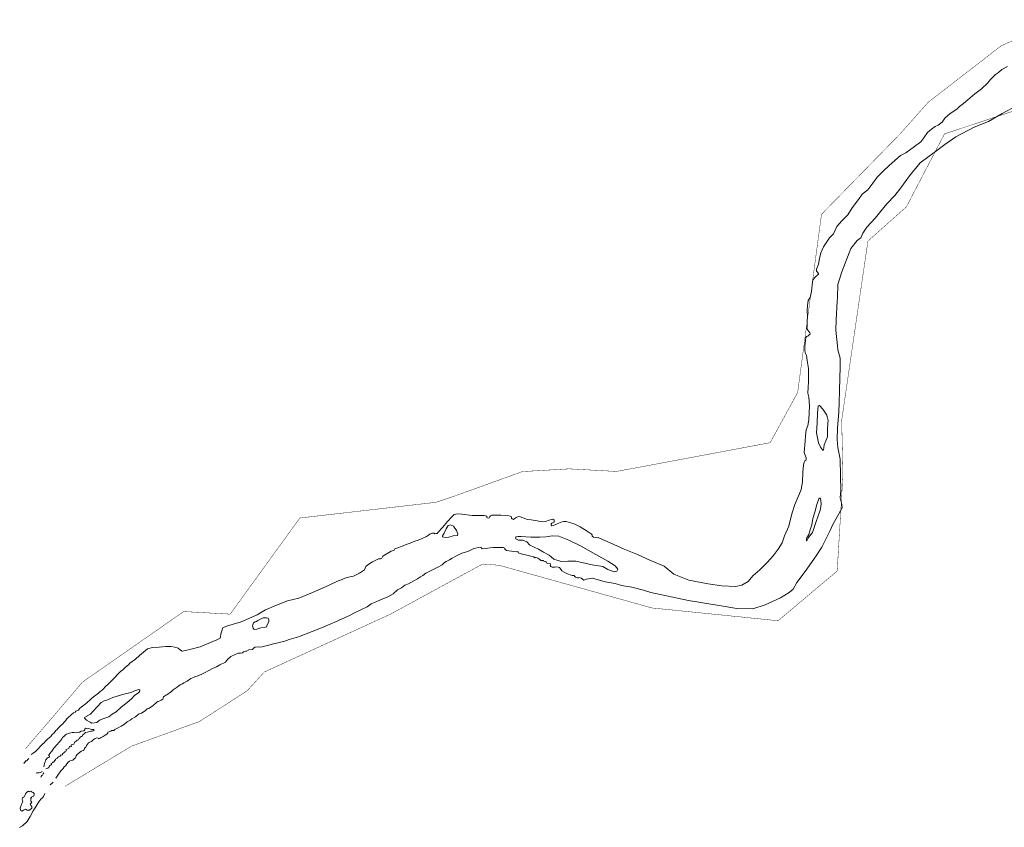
# Model space of a CAD drawing. Header units: metres. Extents: x 347609 to 404409, y 8547781 to 8605413.
# Tile 14 of 40: x 370412 to 371665, y 8559289 to 8560317. Entities that reach past the tile are written whole.
import ezdxf

# ---------------------------------------------------------------- set-up
doc = ezdxf.new("R2010")
doc.units = ezdxf.units.M
doc.layers.add('01. RIO', color=7, linetype='Continuous', lineweight=5, true_color=0x2776bb)
doc.layers.add('PREDIOS INSCRITOS EN LA BASE GRAFICA REGISTRAL (HUAURA) NOMBRE', color=7, linetype='Continuous', true_color=0xfffff0)

# ---------------------------------------------------------------- blocks, each defined once
blk = doc.blocks.new('REIORORI')
at = {"layer": '01. RIO', "color": 152, "lineweight": 15, "true_color": 0x2776bb, "flags": 128}
for points in [[(370427.1, 8559381.7), (370429.3, 8559383.4), (370432.3, 8559385.5), (370436.3, 8559389.3), (370438.4, 8559391.9), (370441.4, 8559394.9), (370444, 8559396.9), (370445.3, 8559398.9), (370447.8, 8559401.5), (370449.9, 8559403), (370451.9, 8559404.7), (370453.8, 8559407.2), (370455.6, 8559409), (370457.5, 8559411.1), (370458.3, 8559412.2), (370459.7, 8559413.3), (370461.4, 8559415.1), (370463.1, 8559417), (370464.6, 8559418.8), (370467.1, 8559420.9), (370468.6, 8559422.6), (370470.5, 8559424.7), (370472.5, 8559427.3), (370474.5, 8559429.1), (370476.6, 8559431.1), (370477.9, 8559432.3), (370480.8, 8559434.7), (370482.9, 8559435.8), (370483.8, 8559437), (370487, 8559438.3), (370488.9, 8559440.6), (370490.2, 8559441.5), (370492.6, 8559443.6), (370495.1, 8559445.5), (370498, 8559448), (370502, 8559451.4), (370503.6, 8559452.9), (370506.2, 8559455.3), (370509.4, 8559457.5), (370512.5, 8559460), (370514.8, 8559461.8), (370517.2, 8559463.9), (370518.9, 8559465.3), (370521.2, 8559468.1), (370525.3, 8559471.9), (370530.4, 8559476.8), (370534.1, 8559480.6), (370536, 8559482.9), (370538.9, 8559485.8), (370541, 8559487.8), (370543.1, 8559489.2), (370547.1, 8559492.9), (370550.8, 8559495.9), (370552.6, 8559497.9), (370559.5, 8559503.1), (370564.8, 8559508), (370575, 8559516.2), (370581.3, 8559518.1), (370589.6, 8559518.4), (370598.3, 8559519.3), (370605, 8559519.5), (370609.7, 8559518.5), (370613.8, 8559517.2), (370616.8, 8559514.7), (370619, 8559513.5), (370623.2, 8559514.2), (370630.5, 8559515.7), (370641.9, 8559519), (370663.2, 8559527.6), (370667.3, 8559530.1), (370668.9, 8559536.5), (370670.9, 8559543), (370675.6, 8559545.3), (370694.2, 8559550.9), (370714.7, 8559559.7), (370724.9, 8559565.8), (370738.9, 8559572.1), (370753, 8559577.5), (370767.5, 8559580.7), (370785.1, 8559588.1), (370806.3, 8559597.6), (370817.4, 8559602.9), (370822.8, 8559604.8), (370826.2, 8559606.4), (370830.7, 8559607.6), (370837.2, 8559608.9), (370844.5, 8559612.8), (370851.2, 8559616.8), (370852.8, 8559621.1), (370855.1, 8559623.4), (370861.1, 8559627.2), (370867.3, 8559630.1), (370869, 8559631), (370871.4, 8559630.8), (370873, 8559631.7), (370873.9, 8559633.4), (370874.4, 8559634.5), (370878.8, 8559636.8), (370885.2, 8559640.8), (370888.8, 8559642.1), (370889.8, 8559643.7), (370893.6, 8559644.9), (370898.2, 8559646.5), (370904.2, 8559649.3), (370909.1, 8559651), (370915, 8559653.6), (370919.5, 8559654.9), (370924.5, 8559656.9), (370929.9, 8559659.3), (370932.4, 8559661), (370934.4, 8559662.4), (370936.7, 8559663.4), (370938.7, 8559663.7), (370939.7, 8559663.6), (370940.5, 8559662.9), (370942.1, 8559663.2), (370943.6, 8559663.3), (370944.8, 8559664.7), (370950.1, 8559670.8), (370956.7, 8559678.6), (370962, 8559684.2), (370965.1, 8559687.3), (370969.3, 8559688.3), (370974.8, 8559687.9), (370988.2, 8559686.2), (370996.1, 8559685.9), (371003.2, 8559686), (371006.7, 8559685.2), (371006.6, 8559683.5), (371008.5, 8559682.7), (371009.7, 8559683.3), (371010.6, 8559684.7), (371011.4, 8559685.8), (371013, 8559686.4), (371016.7, 8559686.7), (371024.7, 8559686.5), (371032.5, 8559685.9), (371036.3, 8559685.4), (371038, 8559684.2), (371038, 8559682.7), (371038.9, 8559681.7), (371040.5, 8559681.1), (371041.6, 8559681.8), (371044.1, 8559683.7), (371047, 8559684.9), (371049.5, 8559684.6), (371051.3, 8559683.4), (371054.3, 8559682.6), (371057.9, 8559680.9), (371063, 8559680.4), (371070.7, 8559679.2), (371077.4, 8559678.1), (371081.2, 8559678.5), (371086.1, 8559680), (371088.8, 8559681.1), (371090.6, 8559681.3), (371092.4, 8559680), (371092.5, 8559678.7), (371092.2, 8559677.7), (371089.6, 8559676.4), (371088.5, 8559675.4), (371088.5, 8559674.4), (371089.3, 8559673.1), (371091.3, 8559673.5), (371093.6, 8559674.3), (371096.4, 8559675.6), (371102.5, 8559677.9), (371104.5, 8559678.6), (371107.6, 8559678.4), (371113.5, 8559676.6), (371118.6, 8559675), (371125.4, 8559671.8), (371134.3, 8559666), (371139.6, 8559662.8), (371140.7, 8559661.6), (371140.9, 8559659.9), (371142.4, 8559658.5), (371144.7, 8559657.9), (371147.1, 8559657.7), (371148.5, 8559658), (371150.1, 8559657.2), (371163.7, 8559651.5), (371181.3, 8559643.4), (371198.4, 8559636.3), (371214, 8559629.4), (371232.4, 8559621.5), (371244.8, 8559611.2), (371263.7, 8559603.6), (371288.4, 8559599), (371305.5, 8559596.4), (371322.9, 8559595.9), (371331, 8559597.4), (371339.4, 8559602), (371345.2, 8559609.1), (371354, 8559617.1), (371364, 8559626.7), (371370.9, 8559634.8), (371377.3, 8559643.3), (371382.3, 8559651.4), (371385.4, 8559660), (371390.8, 8559672.5), (371394.8, 8559688.4), (371398.5, 8559700.3), (371403.8, 8559712.1), (371406.7, 8559719.3), (371408.2, 8559729.1), (371408.9, 8559741.3), (371409.7, 8559750.2), (371410.4, 8559754), (371411.2, 8559755.5), (371412.6, 8559756.4), (371412.9, 8559757.9), (371412.9, 8559759.5), (371412.1, 8559761.6), (371410.4, 8559766.3), (371411.8, 8559780.9), (371412.3, 8559787.5), (371413, 8559795.1), (371415, 8559800.9), (371416.2, 8559808.1), (371417.1, 8559825.7), (371416.6, 8559836.9), (371415.3, 8559841.8), (371415.5, 8559849.7), (371416.1, 8559856.1), (371415.9, 8559873.2), (371414.4, 8559883.3), (371413.6, 8559889.7), (371412.1, 8559892.3), (371411.5, 8559895.9), (371411.5, 8559901.9), (371412.7, 8559912.8), (371413.3, 8559914.2), (371415, 8559914.5), (371416.7, 8559916.2), (371417.9, 8559917.1), (371417.5, 8559918.7), (371415, 8559922.1), (371413.7, 8559924.1), (371414.2, 8559926.8), (371414.3, 8559933.1), (371414.6, 8559939.5), (371414.3, 8559946.8), (371414.6, 8559953.6), (371415.4, 8559959.8), (371417.9, 8559963.8), (371419.8, 8559971.4), (371420.7, 8559979.7), (371421.6, 8559986.2), (371424.9, 8559990.1), (371428.5, 8559993.5), (371428.8, 8559993.8), (371427.4, 8559995.9), (371426.1, 8559997.2), (371426.3, 8559999.9), (371428.5, 8560006.3), (371429.9, 8560013.4), (371431.8, 8560020.7), (371434.9, 8560028.1), (371442.7, 8560039.7), (371447.7, 8560044.9), (371452.2, 8560054.3), (371458.5, 8560061.5), (371466.2, 8560068.8), (371471.6, 8560078), (371479.4, 8560088.3), (371484.3, 8560095.2), (371491.6, 8560100.6), (371498, 8560109.3), (371503.5, 8560116.7), (371511.1, 8560124.5), (371518.5, 8560131.7), (371526, 8560138.1), (371533.2, 8560144.5), (371539.8, 8560148), (371550.9, 8560156.1), (371558.8, 8560161.9), (371562.8, 8560167.1), (371567.4, 8560173.7), (371572.6, 8560178.2), (371577, 8560181.4), (371581, 8560183.1), (371586.1, 8560186.8), (371589.4, 8560191.9), (371596.4, 8560197.9), (371600.9, 8560201.1), (371605.2, 8560204), (371608.3, 8560207), (371613.3, 8560210.9), (371618.5, 8560215.4), (371627.7, 8560222.9), (371636, 8560229.4), (371643.7, 8560236.5), (371647.7, 8560241.3), (371654.1, 8560247.6), (371657.9, 8560250.3), (371661.9, 8560254), (371669.1, 8560257.9)], [(370458.5, 8559351.5), (370461, 8559355.5), (370464.7, 8559360.9), (370467.6, 8559363.9), (370469, 8559366.1), (370471, 8559367.8), (370472.4, 8559370), (370474.1, 8559372), (370475.9, 8559373.4), (370477.7, 8559374.3), (370479.8, 8559374.7), (370481.6, 8559376.1), (370483.3, 8559377.4), (370484.4, 8559379.9), (370485, 8559381.5), (370488.7, 8559384.6), (370490.9, 8559385.9), (370493.3, 8559386.9), (370494.3, 8559387.9), (370495, 8559389.8), (370496.6, 8559391.2), (370497.5, 8559393.3), (370500.1, 8559396.7), (370502.5, 8559398.1), (370503.7, 8559398.4), (370506, 8559400.4), (370508.5, 8559402), (370510.7, 8559402.8), (370512.3, 8559402.5), (370512.8, 8559401.9), (370513.8, 8559402.1), (370514.6, 8559402.7), (370516.1, 8559403.6), (370518.6, 8559404.7), (370520.9, 8559406.2), (370522.1, 8559406.9), (370523.8, 8559408.1), (370524.4, 8559408.8), (370524.7, 8559410.4), (370526.7, 8559411.2), (370527.6, 8559411.3), (370528.5, 8559411.5), (370529.7, 8559412.2), (370530.9, 8559412.2), (370532, 8559412.4), (370533.4, 8559413.4), (370536.8, 8559415.1), (370541.3, 8559417.8), (370545.9, 8559420.3), (370549.2, 8559423.2), (370552.9, 8559425.3), (370555.1, 8559427), (370559.5, 8559429.7), (370563.5, 8559433.1), (370567.3, 8559434.3), (370569.4, 8559435.6), (370572.5, 8559438), (370574.4, 8559439.8), (370576.5, 8559440.5), (370582.2, 8559444.3), (370586.9, 8559448.5), (370588, 8559449.4), (370590.5, 8559450.2), (370592.3, 8559450.8), (370594.3, 8559452.3), (370594.9, 8559453.9), (370595.5, 8559455.2), (370596.9, 8559456.3), (370598.5, 8559457.4), (370599.6, 8559457.9), (370601.3, 8559459.2), (370602.6, 8559459.9), (370603.6, 8559460.9), (370605.4, 8559462.1), (370607.7, 8559464), (370610.1, 8559465.8), (370612.9, 8559467.6), (370615, 8559469.3), (370616.7, 8559470.4), (370619.7, 8559471.7), (370621, 8559473.2), (370625.6, 8559475.3), (370630.3, 8559478.4), (370634.4, 8559480.4), (370635.9, 8559481.1), (370638.1, 8559481.4), (370643.9, 8559484), (370647.3, 8559485.7), (370652, 8559488.2), (370657.8, 8559491.3), (370662.8, 8559493.6), (370666.8, 8559495.9), (370674.3, 8559499.2), (370676.8, 8559502.9), (370681.1, 8559506.5), (370686.7, 8559509.2), (370690.2, 8559511), (370693.3, 8559510.7), (370695.7, 8559511.1), (370697.3, 8559512.7), (370699.5, 8559513.5), (370701.1, 8559513.4), (370703.7, 8559515), (370708.4, 8559515.6), (370709.7, 8559517.3), (370711.8, 8559518.6), (370715.9, 8559518.9), (370719.1, 8559518.6), (370722.1, 8559519.2), (370727.7, 8559520.7), (370735.3, 8559522.5), (370740.6, 8559523.8), (370744.3, 8559524.8), (370748.5, 8559525.8), (370755.2, 8559528), (370767, 8559531.7), (370774.9, 8559534.7), (370784.5, 8559538.2), (370791.9, 8559541.2), (370799.5, 8559544.5), (370808.2, 8559548.2), (370812.3, 8559549.9), (370818.9, 8559553), (370825.7, 8559555.9), (370832.8, 8559559.2), (370838.5, 8559562.1), (370847.1, 8559566.2), (370854.3, 8559569.8), (370859.6, 8559573.7), (370863.7, 8559575.2), (370867.8, 8559576.9), (370873.7, 8559579.4), (370880.8, 8559582.6), (370887.4, 8559586.4), (370893, 8559591.3), (370898.2, 8559593.9), (370902.5, 8559597.2), (370907.2, 8559599.3), (370914, 8559602.8), (370918.4, 8559605.5), (370922.3, 8559608.1), (370925.3, 8559609.7), (370928.9, 8559612.5), (370931.6, 8559614.1), (370938.3, 8559617.3), (370943.7, 8559619.8), (370949.7, 8559623.2), (370953, 8559626.3), (370955.1, 8559627.6), (370959.4, 8559629.8), (370962.5, 8559631.9), (370968.9, 8559635.2), (370975, 8559638.1), (370982.5, 8559640.4), (370990.2, 8559644.1), (370998.4, 8559645.7), (371000, 8559645.1), (371000.7, 8559643.7), (371004.9, 8559643.9), (371010.9, 8559645), (371015.3, 8559645.3), (371021.3, 8559645.5), (371027.5, 8559645.2), (371029.5, 8559644.3), (371029.5, 8559643.3), (371031.9, 8559641.7), (371040.9, 8559640.1), (371043.9, 8559639.7), (371045.4, 8559640.3), (371046.4, 8559639.9), (371046.6, 8559638.6), (371050.4, 8559637.5), (371059.3, 8559635.2), (371066.1, 8559633.4), (371068.1, 8559632.3), (371068.8, 8559632.6), (371070.6, 8559632.2), (371071.4, 8559631.6), (371074.3, 8559630.1), (371075.5, 8559628.6), (371076.6, 8559628.2), (371077, 8559628.6), (371078.8, 8559628.6), (371079.4, 8559628), (371080.5, 8559627.7), (371081.5, 8559627.6), (371082.3, 8559626.9), (371082.8, 8559625.7), (371084.5, 8559625.1), (371086.6, 8559625.2), (371087.4, 8559625.1), (371087.7, 8559624), (371087.3, 8559622.5), (371088, 8559621.3), (371089.7, 8559620.2), (371093.2, 8559620.5), (371095.9, 8559620.8), (371099.1, 8559619.8), (371100.6, 8559618), (371102.1, 8559615.5), (371108.1, 8559612.4), (371115.2, 8559609.5), (371117.5, 8559609.7), (371118.2, 8559609.8), (371118.3, 8559608.9), (371119.5, 8559607.7), (371122, 8559606.8), (371123.6, 8559606.7), (371124.5, 8559607.3), (371126.7, 8559606.1), (371130.2, 8559603.8), (371133.5, 8559604.9), (371141.2, 8559606.1), (371157.4, 8559601.6), (371170, 8559599.5), (371177.9, 8559596.8), (371191.3, 8559594.9), (371206.2, 8559591), (371215.5, 8559587.9), (371263.5, 8559577.7), (371302.3, 8559571.6), (371324.8, 8559567.7), (371345.3, 8559567.4), (371360.7, 8559572.2), (371380.3, 8559581.2), (371391.2, 8559588.2), (371396.3, 8559592.4), (371401.2, 8559600.8), (371411.9, 8559614.7), (371425.7, 8559634.8), (371432.8, 8559645.8), (371443.6, 8559666.9), (371447.1, 8559674.8), (371456.9, 8559692.1), (371458.7, 8559695.7), (371458.3, 8559699.9), (371456.3, 8559708.7), (371457.3, 8559718.5), (371456.9, 8559736.6), (371456.1, 8559757.9), (371453.5, 8559772.8), (371452.5, 8559782.7), (371452.9, 8559797.4), (371454.5, 8559817.9), (371454.9, 8559829.7), (371455.3, 8559845.7), (371456.3, 8559875.6), (371456.1, 8559886.3), (371453.1, 8559897.1), (371452.7, 8559902), (371450.9, 8559922.3), (371451.3, 8559935.4), (371452.3, 8559959.1), (371452.7, 8559963.2), (371453.1, 8559980.3), (371458.4, 8559996.4), (371470, 8560026.2), (371478.1, 8560036.4), (371482.7, 8560039.8), (371485.3, 8560045.5), (371490.3, 8560053.1), (371500.6, 8560064.9), (371515.8, 8560082.9), (371525.7, 8560093.5), (371533.4, 8560103.2), (371544.4, 8560118.6), (371558.2, 8560135.3), (371575.9, 8560148.5), (371589.4, 8560158.5), (371603.3, 8560168.4), (371626.8, 8560180.4), (371644.8, 8560187.8), (371662.5, 8560198.1), (371681.5, 8560208.1)], [(370443.2, 8559366.1), (370443.7, 8559368.2), (370444, 8559370.3), (370444.7, 8559372.4), (370445.1, 8559374), (370445.8, 8559375.1), (370447.1, 8559377), (370448.7, 8559377.8), (370450.1, 8559378.4), (370450.4, 8559379.2), (370449.6, 8559380.7), (370449.5, 8559381.5), (370451.1, 8559383.4), (370453.4, 8559386.2), (370455.9, 8559389.8), (370459.3, 8559393.7), (370462.8, 8559397.7), (370465, 8559400.3), (370466.1, 8559401.9), (370467, 8559403.3), (370468.6, 8559404.6), (370470.5, 8559406.8), (370472, 8559407.8), (370473.1, 8559408), (370475.6, 8559409.1), (370479.1, 8559409.8), (370481.6, 8559409.9), (370485, 8559409.3), (370488.4, 8559410.3), (370490.5, 8559411.3), (370493.9, 8559412), (370495.1, 8559413.3), (370495.2, 8559414.5), (370496.7, 8559415.3), (370499.2, 8559414.6), (370500.4, 8559414.9), (370502.3, 8559414), (370504, 8559413.5), (370506.4, 8559413.5), (370506.9, 8559412.9), (370506.5, 8559412.3), (370505, 8559411.3), (370502.9, 8559411.4), (370498.7, 8559410.4), (370496.2, 8559409.9), (370494.6, 8559408.7), (370492.6, 8559406.9), (370492.1, 8559405.5), (370491, 8559404.7), (370489.4, 8559404.3), (370489.5, 8559402.9), (370488.5, 8559402.4), (370487.9, 8559402.1), (370487.2, 8559400.5), (370485.5, 8559399.9), (370484.4, 8559398.6), (370483.1, 8559398), (370482.2, 8559397.4), (370481.7, 8559395.8), (370481.1, 8559394.8), (370480, 8559394.5), (370478, 8559393.9), (370477.9, 8559393.2), (370478.1, 8559391.9), (370477.4, 8559391.7), (370476.2, 8559391.9), (370475.7, 8559392.1), (370475.1, 8559391.3), (370475.1, 8559390.3), (370474.9, 8559389.3), (370473.4, 8559389.1), (370471.5, 8559388.3), (370471.3, 8559387.5), (370471.3, 8559386.6), (370471.2, 8559385.8), (370469.9, 8559385.2), (370469, 8559384.2), (370468.1, 8559383.6), (370466.7, 8559383.2), (370466.8, 8559382.4), (370466.8, 8559381.2), (370466, 8559381.1), (370465.1, 8559381.3), (370464, 8559380.6), (370464.1, 8559379.8), (370463.6, 8559379.3), (370461.7, 8559378.6), (370460.3, 8559378), (370460, 8559377.3), (370459.9, 8559376.6), (370458.6, 8559376.4), (370457.9, 8559376), (370458, 8559374.8), (370457, 8559374.2), (370456.1, 8559372.7), (370455.3, 8559371.9), (370454.1, 8559371.9), (370453.9, 8559371.1), (370452.5, 8559370.5), (370452.9, 8559369), (370452.3, 8559368.6), (370451, 8559368.1), (370449.9, 8559366.4), (370449.4, 8559365.2), (370448, 8559364.3), (370445.7, 8559363.6)], [(370417.7, 8559370.3), (370418.5, 8559371.4), (370419.4, 8559372.3), (370419.6, 8559372.9), (370419.7, 8559373.6), (370420.4, 8559373.7), (370421.6, 8559373.9), (370422.9, 8559375.3), (370423.9, 8559376.8)], [(370433.4, 8559357.8), (370434.1, 8559358.3), (370437.1, 8559358.6), (370439, 8559358.9), (370440.5, 8559359.5), (370440.8, 8559360.6)], [(370443, 8559358.6), (370442.4, 8559357), (370441.4, 8559355.6), (370440.4, 8559354.9), (370439.5, 8559353.7), (370439.3, 8559352.9)], [(370451.1, 8559343.1), (370453.5, 8559345.1), (370455.1, 8559346.7)], [(370412.1, 8559289), (370416, 8559291.1), (370421.7, 8559296.3), (370425.7, 8559302.8), (370429.3, 8559310.1), (370432.1, 8559313.8), (370434.6, 8559317.9), (370436.8, 8559321.5), (370439.3, 8559325), (370441.5, 8559326.6), (370442.8, 8559328.5), (370444.3, 8559332)]]:
    blk.add_lwpolyline(points, dxfattribs=at)
for points in [[(371435.1, 8559769.3), (371435.8, 8559776), (371437.9, 8559781.3), (371440.2, 8559786.3), (371440.2, 8559795.5), (371440.6, 8559803.5), (371440.8, 8559807), (371439.2, 8559814), (371434.2, 8559821.7), (371430, 8559826.1), (371428.3, 8559825.7), (371427.4, 8559816.6), (371426.8, 8559804), (371426.2, 8559791.2), (371428.9, 8559778.6), (371431.2, 8559773), (371433.7, 8559769.9), (371434.4, 8559769.5), (371434.9, 8559769.2)], [(371413.8, 8559653.7), (371416, 8559657.9), (371421.2, 8559664.5), (371425.4, 8559677.3), (371428.4, 8559685.7), (371430.7, 8559693.1), (371432.1, 8559699.9), (371431.7, 8559705.8), (371430.7, 8559708.7), (371429, 8559707.3), (371426.6, 8559700.2), (371423.9, 8559690.5), (371421.4, 8559682.1), (371420.1, 8559674.2), (371418, 8559667.8), (371416.3, 8559661.9), (371413.3, 8559656.7), (371413.5, 8559654)], [(370950.4, 8559660), (370952.3, 8559663.6), (370955.1, 8559669.2), (370957.5, 8559673.5), (370960.4, 8559674.4), (370964.2, 8559672.7), (370968.3, 8559667.2), (370969.9, 8559662.9), (370969.3, 8559660.8), (370964, 8559660), (370958.3, 8559658.4), (370953.7, 8559658.2), (370951.8, 8559658.4), (370950.4, 8559659), (370950.3, 8559659.5)], [(371050.2, 8559659.4), (371062.9, 8559658.5), (371074, 8559658.5), (371081.8, 8559659.1), (371090.4, 8559660.1), (371098.5, 8559659.7), (371111.2, 8559654.7), (371126.1, 8559647.3), (371145.3, 8559636.5), (371160.5, 8559628.1), (371170.2, 8559622.2), (371173.2, 8559617.8), (371172.3, 8559615.3), (371168.6, 8559614.5), (371160.5, 8559617.2), (371154.4, 8559621.3), (371140.6, 8559623.1), (371119.9, 8559628), (371109.7, 8559628), (371101.4, 8559627.7), (371092, 8559630.6), (371086.2, 8559635.6), (371079, 8559639.2), (371072.5, 8559643.2), (371061.5, 8559648.3), (371057.8, 8559652.6), (371052.7, 8559654.5), (371047.1, 8559654.8), (371043.5, 8559656.2), (371043.5, 8559658.9), (371046.7, 8559659.4)], [(370712.1, 8559550.5), (370709.9, 8559549.3), (370708.6, 8559545.8), (370709.6, 8559542.7), (370710.8, 8559541), (370714.2, 8559541.2), (370719, 8559543), (370723.9, 8559543.6), (370726.2, 8559544.2), (370727.4, 8559546.7), (370729.3, 8559550.7), (370729.4, 8559553.3), (370728.5, 8559555.5), (370726.5, 8559555.6), (370722.3, 8559555.6), (370718.8, 8559554.1), (370715.2, 8559552.3), (370713.7, 8559551.2)], [(370496.4, 8559429.7), (370495.3, 8559429.3), (370494.9, 8559427.9), (370497.5, 8559425.6), (370502.2, 8559423.1), (370504.3, 8559421.6), (370510.3, 8559422.5), (370513.8, 8559425.3), (370519.6, 8559427.8), (370525.6, 8559429.8), (370529.9, 8559433.2), (370535.1, 8559436.3), (370541.6, 8559441.9), (370549.1, 8559447.9), (370554.6, 8559452.6), (370558.3, 8559456.7), (370563.8, 8559460.9), (370565.3, 8559463), (370565.4, 8559464.2), (370563.9, 8559464.7), (370559.6, 8559463.3), (370553.9, 8559460.9), (370544.8, 8559458.4), (370537.5, 8559456.4), (370530.7, 8559454.3), (370523.4, 8559451.1), (370520, 8559450.3), (370516.2, 8559447.8), (370511, 8559442.4), (370505.6, 8559436.5), (370502.3, 8559433.1), (370498.4, 8559431.2), (370497.6, 8559430.3)], [(370430.6, 8559332.3), (370429.5, 8559333.2), (370428.3, 8559333.8), (370427, 8559334.6), (370426.6, 8559334.9), (370425.4, 8559334.6), (370424.4, 8559334.4), (370424, 8559334.9), (370423.7, 8559335.1), (370422.8, 8559334.8), (370421.1, 8559333.3), (370419.8, 8559331.7), (370419, 8559329.7), (370418, 8559327.8), (370417.1, 8559327.3), (370416.1, 8559326.4), (370415.7, 8559325), (370416, 8559323.2), (370416.2, 8559322.2), (370416, 8559320.9), (370415.2, 8559319.2), (370413.9, 8559316.1), (370413.1, 8559313.3), (370413.2, 8559311.2), (370413.8, 8559310.6), (370414.9, 8559309.7), (370417, 8559310.7), (370419.9, 8559312), (370422, 8559310.8), (370425, 8559310.9), (370427.7, 8559313.3), (370427.8, 8559315.5), (370426.5, 8559316.8), (370425.8, 8559318.5), (370426.9, 8559319.9), (370427.5, 8559320.2), (370428, 8559321), (370427.3, 8559321.4), (370426.7, 8559321.8), (370426.4, 8559323.2), (370426.7, 8559324.5), (370427, 8559325.2), (370426.3, 8559326), (370427.3, 8559326.9), (370428, 8559328), (370429.1, 8559328.3), (370429.8, 8559328.8), (370430.4, 8559329.3), (370430.8, 8559330.7), (370430.9, 8559331.8)]]:
    blk.add_lwpolyline(points, close=True, dxfattribs=at)

msp = doc.modelspace()

# ---------------------------------------------------------------- linework, layer by layer
at = {"layer": 'PREDIOS INSCRITOS EN LA BASE GRAFICA REGISTRAL (HUAURA) NOMBRE', "color": 5, "true_color": 0x0000ff, "const_width": 0.5, "elevation": -999999}
for points in [[(371733.4, 8560317.2), (371660.9, 8560284), (371568.2, 8560212.2), (371532.7, 8560172.2), (371432.5, 8560069.6), (371402.2, 8559842.8), (371367.2, 8559778.8), (371198.2, 8559747.1), (371171.4, 8559742.2), (371111.5, 8559745.5), (371051.9, 8559742), (370968.1, 8559711.7), (370942.1, 8559702.9), (370768.8, 8559682.9), (370680.2, 8559560.5), (370621, 8559563.8), (370492.3, 8559474), (370419.9, 8559389.2)], [(370470.2, 8559341.4), (370554.7, 8559392.4), (370641.1, 8559423.8), (370701.9, 8559463), (370723.4, 8559486.7), (370884.4, 8559560.6), (371001.1, 8559624.2), (371022, 8559622.8), (371216.7, 8559568.4), (371377.3, 8559552.1), (371452.5, 8559615.4), (371459.8, 8559737.8), (371458.2, 8559807.3), (371491.6, 8560035.6), (371540.5, 8560079.1), (371589, 8560172), (371682.2, 8560202.9)]]:
    msp.add_lwpolyline(points, dxfattribs=at)

# ---------------------------------------------------------------- block references
msp.add_blockref('REIORORI', (0, 0))

doc.saveas('drawing.dxf')
